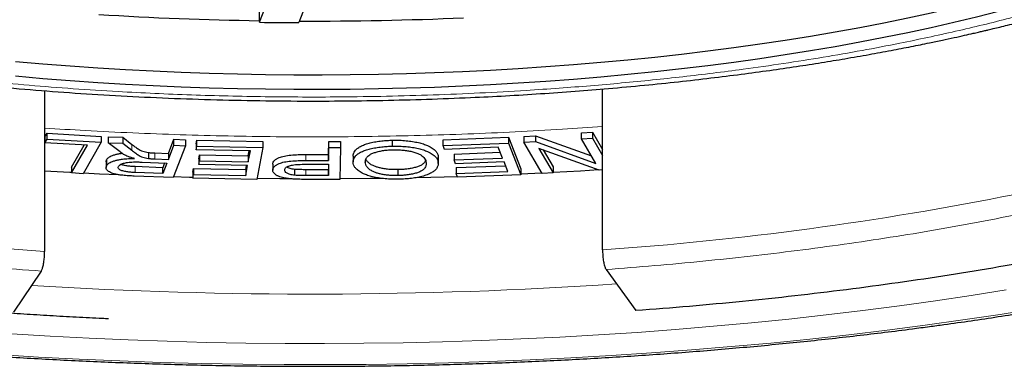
# Model space of a CAD drawing. Header units: millimetres. Extents: x 8 to 688, y 12 to 830.
# Tile 22 of 28: x 350.14 to 356.44, y 794.68 to 796.9. Entities that reach past the tile are written whole.
import ezdxf

# ---------------------------------------------------------------- set-up
doc = ezdxf.new("R2010")
doc.units = ezdxf.units.MM

msp = doc.modelspace()

# ---------------------------------------------------------------- linework, layer by layer
at = {"color": 7, "linetype": 'Continuous', "lineweight": 30}
for p, q in [((351.6716, 796.8914), (351.6716, 797.096)), ((351.6722, 796.8813), (351.7482, 797.0776)), ((351.9963, 797.068), (351.923, 796.8789)), ((351.6716, 796.8914), (351.6722, 796.8813)), ((350.2975, 796.4437), (350.2975, 795.4164)), ((353.8672, 795.4261), (353.8672, 796.4547)), ((350.2994, 796.1483), (350.3131, 796.172)), ((350.3131, 796.172), (350.66, 796.1518)), ((350.3131, 796.1341), (350.3131, 796.172)), ((353.363, 796.1517), (353.4387, 796.1562)), ((353.4387, 796.1562), (353.796, 796.0268)), ((353.4387, 796.1562), (353.4387, 796.1183)), ((353.7318, 796.1736), (353.8027, 796.1778)), ((353.7318, 796.1357), (353.7318, 796.1736)), ((353.8027, 796.1778), (353.8672, 796.0684)), ((353.8027, 796.1778), (353.8027, 796.1399)), ((350.2994, 796.1483), (350.2994, 796.1104)), ((350.2994, 796.1104), (350.3131, 796.1341)), ((350.5728, 796.0945), (350.2994, 796.1104)), ((350.3131, 796.1341), (350.66, 796.1139)), ((350.4704, 795.9555), (350.5516, 796.0957)), ((350.4704, 795.9176), (350.5728, 796.0945)), ((350.66, 796.1139), (350.5439, 795.9133)), ((350.66, 796.1518), (350.66, 796.1139)), ((350.7046, 796.1493), (350.7979, 796.1457)), ((350.7046, 796.1493), (350.7046, 796.1114)), ((350.7805, 796.0521), (350.7046, 796.1114)), ((350.7046, 796.1114), (350.7979, 796.1078)), ((350.7979, 796.1457), (350.8556, 796.1004)), ((350.7979, 796.1457), (350.7979, 796.1078)), ((350.7979, 796.1078), (350.8556, 796.0625)), ((351.0892, 796.0424), (351.1243, 796.1329)), ((351.0892, 796.0045), (351.1243, 796.095)), ((351.1984, 796.0921), (351.1194, 795.8883)), ((351.1243, 796.1329), (351.1984, 796.13)), ((351.1243, 796.095), (351.1243, 796.1329)), ((351.1243, 796.095), (351.1984, 796.0921)), ((351.1984, 796.13), (351.1984, 796.0921)), ((351.2676, 796.1036), (351.2722, 796.1277)), ((351.2676, 796.1036), (351.2676, 796.0657)), ((351.2722, 796.1277), (351.6941, 796.1195)), ((351.2722, 796.0898), (351.2722, 796.1277)), ((351.6941, 796.1195), (351.6941, 796.0816)), ((352.114, 796.0354), (352.115, 796.1183)), ((352.115, 796.1183), (352.1896, 796.1182)), ((352.115, 796.0804), (352.115, 796.1183)), ((352.1896, 796.1182), (352.1896, 796.0803)), ((352.5237, 796.0892), (352.5237, 796.1272)), ((352.8472, 796.1304), (353.2649, 796.1469)), ((352.8472, 796.0925), (352.8472, 796.1304)), ((352.8472, 796.0925), (353.2649, 796.109)), ((352.8566, 796.0685), (352.8472, 796.0925)), ((353.2649, 796.1469), (353.3445, 795.9438)), ((353.2649, 796.1469), (353.2649, 796.109)), ((353.2649, 796.109), (353.3445, 795.9059)), ((353.363, 796.1517), (353.363, 796.1138)), ((353.363, 796.1138), (353.4387, 796.1183)), ((353.4807, 795.9139), (353.363, 796.1138)), ((353.4387, 796.1183), (353.8244, 795.9786)), ((353.7318, 796.1357), (353.8027, 796.1399)), ((353.8244, 795.9786), (353.7318, 796.1357)), ((353.8027, 796.1399), (353.8672, 796.0305)), ((350.9623, 796.0484), (350.9623, 796.0104)), ((351.0033, 796.0458), (351.0892, 796.0424)), ((351.0892, 796.0424), (351.0892, 796.0045)), ((351.2676, 796.0657), (351.2722, 796.0898)), ((351.6145, 796.059), (351.2676, 796.0657)), ((351.2722, 796.0898), (351.6941, 796.0816)), ((351.2836, 796.0092), (351.2883, 796.0332)), ((351.2883, 796.0332), (351.6009, 796.0272)), ((351.2883, 796.0332), (351.2883, 795.9953)), ((351.6009, 796.0272), (351.6071, 796.0591)), ((351.6009, 795.9893), (351.6145, 796.059)), ((351.6941, 796.0816), (351.6545, 795.8769)), ((351.9693, 796.0356), (352.114, 796.0354)), ((352.114, 795.9975), (352.115, 796.0804)), ((352.114, 796.0354), (352.114, 795.9975)), ((352.115, 796.0804), (352.1896, 796.0803)), ((352.1896, 796.0803), (352.1873, 795.8765)), ((352.8153, 796.0294), (352.8155, 796.0164)), ((352.8153, 796.0294), (352.8153, 795.9914)), ((353.2003, 796.0821), (352.8566, 796.0685)), ((352.9176, 796.0386), (353.2128, 796.0503)), ((352.9176, 796.0386), (352.9176, 796.0007)), ((353.2274, 796.013), (353.2003, 796.0821)), ((353.8446, 795.9354), (353.4591, 796.075)), ((353.4591, 796.075), (353.5515, 795.918)), ((353.4874, 796.0647), (353.5515, 795.956)), ((350.6912, 795.9899), (350.6912, 795.952)), ((350.693, 795.9993), (350.693, 795.9614)), ((350.9207, 795.9874), (351.0801, 795.9811)), ((351.0033, 796.0079), (351.0892, 796.0045)), ((351.0656, 795.9817), (351.0539, 795.9516)), ((351.0801, 795.9811), (351.0539, 795.9137)), ((351.2836, 796.0092), (351.2836, 795.9713)), ((351.2836, 795.9713), (351.2883, 795.9953)), ((351.5963, 795.9653), (351.2836, 795.9713)), ((351.2883, 795.9953), (351.6009, 795.9893)), ((351.6009, 796.0272), (351.6009, 795.9893)), ((351.7571, 795.9738), (351.7571, 795.9359)), ((351.968, 795.9736), (352.1138, 795.9735)), ((351.9693, 795.9977), (352.114, 795.9975)), ((352.1138, 795.9735), (352.1129, 795.9007)), ((352.1134, 795.9735), (352.1129, 795.9386)), ((352.2712, 796.0262), (352.2712, 795.9883)), ((352.3499, 795.9799), (352.3499, 795.9962)), ((352.8165, 795.9785), (352.8165, 796.0164)), ((352.9176, 796.0007), (353.2274, 796.013)), ((352.9269, 795.9769), (352.9176, 796.0007)), ((353.2367, 795.9891), (352.9269, 795.9769)), ((353.2611, 795.927), (353.2367, 795.9891)), ((350.4704, 795.9555), (350.4704, 795.9176)), ((350.5439, 795.9133), (350.4704, 795.9176)), ((351.0539, 795.9516), (350.8765, 795.9585)), ((351.0539, 795.9137), (350.8765, 795.9206)), ((351.0539, 795.9137), (351.0539, 795.9516)), ((351.2457, 795.9228), (351.2504, 795.947)), ((351.2457, 795.9228), (351.2457, 795.8849)), ((351.2457, 795.8849), (351.2504, 795.909)), ((351.2504, 795.947), (351.5842, 795.9405)), ((351.2504, 795.947), (351.2504, 795.909)), ((351.2504, 795.909), (351.5842, 795.9026)), ((351.5842, 795.9405), (351.589, 795.9654)), ((351.5842, 795.9026), (351.5963, 795.9653)), ((351.5842, 795.9405), (351.5842, 795.9026)), ((351.8988, 795.9027), (351.8988, 795.9406)), ((352.1129, 795.9386), (351.9685, 795.9387)), ((352.1129, 795.9007), (352.1129, 795.9386)), ((352.559, 795.901), (352.559, 795.9389)), ((352.9303, 795.9518), (353.2465, 795.9643)), ((352.9303, 795.9518), (352.9303, 795.9139)), ((352.9303, 795.9139), (353.2611, 795.927)), ((352.9397, 795.8899), (352.9303, 795.9139)), ((353.3445, 795.9059), (352.9397, 795.8899)), ((353.3445, 795.9438), (353.3445, 795.9059)), ((353.4794, 795.9161), (353.3445, 795.9096)), ((353.5515, 795.918), (353.4807, 795.9139)), ((353.5515, 795.956), (353.5515, 795.918)), ((353.8672, 795.9368), (353.8446, 795.9354)), ((351.1194, 795.8883), (350.871, 795.898)), ((351.6545, 795.8769), (351.2457, 795.8849)), ((352.1129, 795.9007), (351.9685, 795.9008)), ((352.1873, 795.8765), (351.9745, 795.8768)), ((350.0999, 795.0269), (350.2767, 795.2906)), ((353.8896, 795.3004), (354.0806, 795.0377))]:
    msp.add_line(p, q, dxfattribs=at)
at = {"color": 8, "linetype": 'Continuous', "lineweight": 0}
for p, q in [((350.8556, 796.1004), (350.8556, 796.0625)), ((351.0033, 796.0458), (351.0033, 796.0079)), ((351.9693, 796.0356), (351.9693, 795.9977)), ((350.8765, 795.9206), (350.8765, 795.9585)), ((351.9685, 795.9008), (351.9685, 795.9387))]:
    msp.add_line(p, q, dxfattribs=at)
at = {"color": 7, "linetype": 'Continuous', "lineweight": 30, "flags": 128}
for points in [[(354.7073, 796.7196), (354.8726, 796.7426), (355.0359, 796.7671), (355.1971, 796.7928), (355.3562, 796.82), (355.513, 796.8484), (355.6674, 796.8781), (355.8192, 796.9091), (355.9685, 796.9413), (356.1151, 796.9748), (356.2588, 797.0095), (356.3996, 797.0453), (356.5375, 797.0823)], [(356.5375, 796.9875), (356.3996, 796.9505), (356.2588, 796.9147), (356.1151, 796.88), (355.9685, 796.8465), (355.8192, 796.8143), (355.6674, 796.7833), (355.513, 796.7536), (355.3562, 796.7252), (355.1971, 796.698), (355.0359, 796.6723), (354.8726, 796.6478), (354.7073, 796.6248)], [(350.1111, 796.6306), (350.2853, 796.6155), (350.4607, 796.6019), (350.6372, 796.5897), (350.8145, 796.579), (350.9928, 796.5698), (351.1717, 796.5621), (351.3512, 796.5558), (351.5311, 796.5511), (351.7114, 796.5478), (351.8919, 796.546), (352.0724, 796.5458), (352.2529, 796.547), (352.4333, 796.5498), (352.6134, 796.554), (352.793, 796.5597), (352.9721, 796.567), (353.1506, 796.5757), (353.3283, 796.5858), (353.5051, 796.5975), (353.6809, 796.6106), (353.8555, 796.6252), (354.0288, 796.6412), (354.2008, 796.6587), (354.3713, 796.6776), (354.5401, 796.6979), (354.7073, 796.7196)], [(354.7073, 796.6248), (354.5401, 796.6031), (354.3713, 796.5828), (354.2008, 796.5639), (354.0288, 796.5464), (353.8555, 796.5304), (353.6809, 796.5158), (353.5051, 796.5027), (353.3283, 796.4911), (353.1506, 796.4809), (352.9721, 796.4722), (352.793, 796.4649), (352.6134, 796.4592), (352.4333, 796.455), (352.2529, 796.4522), (352.0724, 796.451), (351.8919, 796.4512), (351.7114, 796.453), (351.5311, 796.4563), (351.3512, 796.461), (351.1717, 796.4673), (350.9928, 796.475), (350.8145, 796.4842), (350.6372, 796.4949), (350.4607, 796.5071), (350.2853, 796.5207), (350.1111, 796.5358)], [(350.4704, 795.9201), (350.4585, 795.9208), (350.2975, 795.9299)], [(350.77, 795.9057), (350.6493, 795.9111), (350.5456, 795.9162)], [(353.8409, 795.9368), (353.725, 795.9296), (353.5515, 795.9199)], [(351.2457, 795.8893), (351.2247, 795.8898), (351.1211, 795.8928)], [(351.8772, 795.8795), (351.8033, 795.88), (351.6553, 795.8814)], [(352.4567, 795.8826), (352.3826, 795.8815), (352.1896, 795.8797), (352.1874, 795.8797)], [(352.9382, 795.8938), (352.7682, 795.889), (352.6696, 795.8866)]]:
    msp.add_lwpolyline(points, dxfattribs=at)
at = {"color": 8, "linetype": 'Continuous', "lineweight": 0, "flags": 128}
for points in [[(355.7664, 795.0687), (355.9971, 795.1009), (356.2251, 795.1349), (356.4502, 795.1708)], [(350.0862, 794.8888), (350.3337, 794.8738), (350.5824, 794.8609), (350.832, 794.85), (351.0825, 794.8413), (351.3336, 794.8346), (351.5851, 794.83), (351.837, 794.8275), (352.0889, 794.8271), (352.3409, 794.8287), (352.5926, 794.8325), (352.8439, 794.8384), (353.0946, 794.8463), (353.3446, 794.8563), (353.5936, 794.8684), (353.8416, 794.8826), (354.0884, 794.8988), (354.3337, 794.917), (354.5774, 794.9373), (354.8194, 794.9596), (355.0594, 794.984), (355.2974, 795.0103), (355.5331, 795.0385), (355.7664, 795.0687)], [(355.9321, 794.9445), (356.173, 794.9781), (356.4111, 795.0136), (356.6461, 795.0512)], [(350.0011, 794.7567), (350.2595, 794.741), (350.5192, 794.7275), (350.7799, 794.7162), (351.0414, 794.707), (351.3035, 794.7001), (351.5662, 794.6953), (351.8292, 794.6926), (352.0923, 794.6922), (352.3553, 794.6939), (352.6181, 794.6979), (352.8805, 794.704), (353.1423, 794.7123), (353.4034, 794.7227), (353.6634, 794.7354), (353.9224, 794.7502), (354.18, 794.7671), (354.4362, 794.7862), (354.6906, 794.8073), (354.9433, 794.8306), (355.1939, 794.856), (355.4424, 794.8835), (355.6885, 794.913), (355.9321, 794.9445)]]:
    msp.add_lwpolyline(points, dxfattribs=at)
at = {"color": 7, "linetype": 'Continuous', "lineweight": 30}
for centre, radius, start, end in [((352.0027, 818.6227), 21.7338, 266.41621, 269.12719), ((352.0131, 819.0427), 22.164, 269.11861, 269.76707), ((352.0144, 818.9477), 22.0589, 269.77286, 272.50366)]:
    msp.add_arc(centre, radius, start, end, dxfattribs=at)
at = {"color": 8, "linetype": 'Continuous', "lineweight": 0}
for centre, radius, start, end in [((352.4241, 816.1125), 20.7367, 273.99044, 281.34602), ((351.6299, 816.326), 20.9521, 259.02797, 266.35376), ((352.0127, 824.3687), 29.2255, 266.4734, 273.81414)]:
    msp.add_arc(centre, radius, start, end, dxfattribs=at)
for points, knots in [([(354.7658, 796.581), (354.7022, 796.5726), (354.575, 796.5559), (354.3815, 796.533), (354.1864, 796.5119), (353.9894, 796.4927), (353.7905, 796.4753), (353.5869, 796.4594), (353.3511, 796.4435), (353.0826, 796.4285), (352.7846, 796.4161), (352.4852, 796.4076), (352.2057, 796.4036), (351.9469, 796.403), (351.7095, 796.405), (351.4728, 796.4095), (351.2368, 796.4165), (351.0014, 796.4261), (350.7492, 796.4391), (350.4812, 796.4561), (350.1986, 796.478), (349.9194, 796.5036), (349.6436, 796.5328), (349.3715, 796.5657), (349.1038, 796.6021), (348.8413, 796.6419), (348.5846, 796.6851), (348.3335, 796.7316), (348.0901, 796.7812), (347.8548, 796.8334), (347.6282, 796.8882), (347.409, 796.9458), (347.1973, 797.0061), (347.009, 797.0644), (346.8424, 797.1197), (346.6962, 797.1714), (346.5552, 797.2244), (346.4196, 797.2787), (346.2894, 797.3344), (346.1662, 797.3907), (346.0366, 797.4538), (345.9029, 797.5243), (345.7665, 797.6031), (345.6402, 797.6837), (345.5347, 797.7585), (345.447, 797.8267), (345.3748, 797.8881), (345.3083, 797.9501), (345.2477, 798.0126), (345.1928, 798.0756), (345.143, 798.1402), (345.0926, 798.2151), (345.0455, 798.3002), (345.0062, 798.3948), (344.9797, 798.4898), (344.967, 798.5785), (344.9651, 798.6607), (344.9712, 798.736), (344.9854, 798.8111), (345.0076, 798.886), (345.0377, 798.9607), (345.0787, 799.0407), (345.1326, 799.1258), (345.2016, 799.2154), (345.2821, 799.304), (345.3743, 799.3916), (345.4778, 799.4779), (345.5925, 799.5628), (345.718, 799.6461), (345.854, 799.7276), (346.0007, 799.8073), (346.1567, 799.8845), (346.3214, 799.9592), (346.494, 800.0311), (346.6754, 800.1007), (346.866, 800.1678), (347.0251, 800.2201), (347.1226, 800.2494), (347.151, 800.2579)], [0, 0, 0, 0, 0.010547, 0.021074, 0.031588, 0.042101, 0.05262, 0.063154, 0.074184, 0.089531, 0.104854, 0.120178, 0.135533, 0.147672, 0.159781, 0.171873, 0.183962, 0.196062, 0.208186, 0.22306, 0.237891, 0.252705, 0.267528, 0.282384, 0.297258, 0.312089, 0.326904, 0.341726, 0.356582, 0.371145, 0.385668, 0.400174, 0.414688, 0.429234, 0.44042, 0.45158, 0.462726, 0.473868, 0.485016, 0.496182, 0.506893, 0.521371, 0.535828, 0.550285, 0.564767, 0.575318, 0.585846, 0.596362, 0.606874, 0.617391, 0.627922, 0.638951, 0.654298, 0.66962, 0.684945, 0.7003, 0.712439, 0.724548, 0.73664, 0.748729, 0.760828, 0.772953, 0.787826, 0.802658, 0.817472, 0.832295, 0.847151, 0.862025, 0.876856, 0.89167, 0.906493, 0.921349, 0.935912, 0.950434, 0.964941, 0.979455, 0.994, 1, 1, 1, 1]), ([(356.7613, 800.2916), (356.7835, 800.2853), (356.8768, 800.259), (357.0173, 800.2147), (357.1842, 800.1595), (357.3304, 800.1078), (357.4713, 800.0548), (357.6069, 800.0004), (357.7372, 799.9447), (357.8603, 799.8885), (357.9899, 799.8253), (358.1237, 799.7549), (358.2601, 799.676), (358.3864, 799.5955), (358.4919, 799.5207), (358.5795, 799.4524), (358.6518, 799.3911), (358.7182, 799.3291), (358.7789, 799.2666), (358.8338, 799.2035), (358.8836, 799.1389), (358.9339, 799.0641), (358.9811, 798.9789), (359.0203, 798.8844), (359.0468, 798.7893), (359.0595, 798.7006), (359.0615, 798.6185), (359.0553, 798.5432), (359.0411, 798.4681), (359.019, 798.3932), (358.9888, 798.3185), (358.9478, 798.2385), (358.894, 798.1534), (358.825, 798.0637), (358.7444, 797.9751), (358.6523, 797.8876), (358.5487, 797.8013), (358.4341, 797.7163), (358.3086, 797.633), (358.1725, 797.5516), (358.0258, 797.4719), (357.8698, 797.3947), (357.7052, 797.32), (357.5325, 797.2481), (357.3511, 797.1785), (357.1608, 797.1113), (356.9772, 797.0516), (356.8029, 796.9987), (356.6401, 796.9523), (356.4731, 796.9076), (356.3018, 796.8646), (356.1262, 796.8232), (355.949, 796.7842), (355.75, 796.743), (355.5281, 796.7006), (355.2795, 796.6574), (355.0258, 796.6171), (354.8525, 796.593), (354.7658, 796.581)], [0, 0, 0, 0, 0.006343, 0.026561, 0.042111, 0.057624, 0.073117, 0.088605, 0.104101, 0.119622, 0.13451, 0.154636, 0.17473, 0.194827, 0.214957, 0.229623, 0.244258, 0.258875, 0.273487, 0.288106, 0.302745, 0.318075, 0.339408, 0.360706, 0.382008, 0.403352, 0.420226, 0.437057, 0.453865, 0.470669, 0.487488, 0.504342, 0.525017, 0.545633, 0.566225, 0.586829, 0.607479, 0.628154, 0.64877, 0.669363, 0.689967, 0.710617, 0.73086, 0.751047, 0.771211, 0.791386, 0.811605, 0.827154, 0.842667, 0.85816, 0.873648, 0.889144, 0.904665, 0.91955, 0.939671, 0.959764, 0.979863, 1, 1, 1, 1]), ([(353.8672, 796.2144), (353.7819, 796.2085), (353.5967, 796.1956), (353.309, 796.18), (353.0052, 796.1667), (352.6999, 796.1571), (352.3933, 796.1509), (352.0858, 796.1483), (351.7782, 796.1493), (351.4714, 796.1537), (351.1657, 796.1617), (350.8611, 796.1733), (350.5713, 796.1874), (350.3842, 796.1994), (350.2975, 796.2049)], [0, 0, 0, 0, 0.0727755, 0.1581043, 0.2433281, 0.3285604, 0.4139145, 0.4995033, 0.5850505, 0.6703795, 0.7556034, 0.8408356, 0.9261899, 1, 1, 1, 1]), ([(356.5581, 795.6597), (356.4662, 795.6412), (356.2824, 795.6043), (355.9984, 795.5533), (355.7089, 795.5056), (355.4133, 795.4616), (355.1143, 795.4215), (354.8127, 795.3853), (354.5088, 795.3531), (354.2013, 795.3244), (353.9936, 795.3084), (353.8896, 795.3004)], [0, 0, 0, 0, 0.112089, 0.223986, 0.335862, 0.447888, 0.560081, 0.670049, 0.779916, 0.889845, 1, 1, 1, 1]), ([(350.2767, 795.2906), (350.1704, 795.2981), (349.9582, 795.3133), (349.6437, 795.3409), (349.3328, 795.3722), (349.0257, 795.4074), (348.725, 795.4461), (348.431, 795.4882), (348.1444, 795.5336), (347.863, 795.5823), (347.6805, 795.6176), (347.5891, 795.6353)], [0, 0, 0, 0, 0.112089, 0.223986, 0.335862, 0.447888, 0.560081, 0.670049, 0.779916, 0.889845, 1, 1, 1, 1])]:
    msp.add_open_spline(points, degree=3, knots=knots, dxfattribs=at)
at = {"color": 7, "linetype": 'Continuous', "lineweight": 30}
for points, knots in [([(344.4726, 798.9904), (344.4726, 798.9902), (344.474, 798.9726), (344.4781, 798.9437), (344.486, 798.8938), (344.4957, 798.8463), (344.5066, 798.8016), (344.5183, 798.76), (344.5282, 798.7286), (344.5367, 798.7036), (344.544, 798.683), (344.5529, 798.6594), (344.5629, 798.6342), (344.5736, 798.6091), (344.5836, 798.5867), (344.5925, 798.5674), (344.6003, 798.5514), (344.608, 798.5358), (344.617, 798.5181), (344.6282, 798.4969), (344.6411, 798.4736), (344.6546, 798.4502), (344.6677, 798.4284), (344.6797, 798.4091), (344.6912, 798.3912), (344.7029, 798.3732), (344.7164, 798.3534), (344.7318, 798.3313), (344.7483, 798.3086), (344.7646, 798.2868), (344.7795, 798.2675), (344.7947, 798.2482), (344.812, 798.2269), (344.8335, 798.2014), (344.8581, 798.1733), (344.884, 798.1447), (344.9149, 798.1119), (344.9505, 798.0757), (344.9919, 798.0358), (345.0336, 797.9974), (345.0757, 797.9604), (345.1136, 797.9285), (345.1485, 797.9001), (345.1819, 797.8738), (345.22, 797.8446), (345.262, 797.8136), (345.3063, 797.782), (345.3512, 797.751), (345.401, 797.7178), (345.4541, 797.6838), (345.5092, 797.6498), (345.5597, 797.6197), (345.6026, 797.5949), (345.6378, 797.575), (345.6671, 797.5587), (345.6972, 797.5422), (345.7321, 797.5235), (345.788, 797.4942), (345.8632, 797.4562), (345.9526, 797.4131), (346.0413, 797.3722), (346.1314, 797.3323), (346.2072, 797.3002), (346.2632, 797.2772), (346.2944, 797.2646), (346.3194, 797.2546), (346.3384, 797.2471), (346.3535, 797.2412), (346.3713, 797.2342), (346.3965, 797.2245), (346.4315, 797.2111), (346.4747, 797.1948), (346.5262, 797.1758), (346.5844, 797.1548), (346.6472, 797.1327), (346.7154, 797.1094), (346.7885, 797.085), (346.867, 797.0596), (346.9479, 797.0342), (347.0313, 797.0088), (347.1174, 796.9834), (347.2059, 796.9581), (347.2942, 796.9337), (347.3786, 796.9111), (347.4552, 796.8912), (347.5225, 796.8741), (347.5805, 796.8597), (347.6277, 796.8483), (347.665, 796.8393), (347.6936, 796.8326), (347.7165, 796.8272), (347.7369, 796.8224), (347.7578, 796.8176), (347.7814, 796.8122), (347.8164, 796.8042), (347.8653, 796.7932), (347.9302, 796.779), (348.0069, 796.7625), (348.0961, 796.7439), (348.1986, 796.7233), (348.3131, 796.7012), (348.4398, 796.6778), (348.5938, 796.6507), (348.7741, 796.6208), (348.9789, 796.5895), (349.1906, 796.5597), (349.4088, 796.5316), (349.6333, 796.5053), (349.8641, 796.4811), (350.1145, 796.4578), (350.3853, 796.436), (350.6771, 796.4165), (350.9764, 796.4007), (351.2829, 796.3887), (351.596, 796.3807), (351.8979, 796.3773), (352.1874, 796.3777), (352.4635, 796.3815), (352.7428, 796.3888), (353.0043, 796.3989), (353.2474, 796.411), (353.4706, 796.4245), (353.6901, 796.44), (353.9116, 796.4579), (354.1321, 796.4782), (354.3503, 796.5007), (354.5566, 796.5243), (354.7511, 796.5485), (354.934, 796.5733), (355.1054, 796.5982), (355.2657, 796.6231), (355.4204, 796.6486), (355.5687, 796.6745), (355.7101, 796.7005), (355.8387, 796.7254), (355.9477, 796.7475), (356.039, 796.7666), (356.1141, 796.7828), (356.1798, 796.7973), (356.2261, 796.8078), (356.2554, 796.8145), (356.2712, 796.8181), (356.2852, 796.8214), (356.2989, 796.8246), (356.3151, 796.8283), (356.3381, 796.8338), (356.37, 796.8413), (356.4114, 796.8513), (356.4615, 796.8635), (356.5198, 796.8781), (356.6054, 796.8999), (356.7132, 796.9284), (356.8455, 796.965), (356.9787, 797.0036), (357.1118, 797.0443), (357.23, 797.0822), (357.3346, 797.1172), (357.4272, 797.1494), (357.5155, 797.1812), (357.5991, 797.2125), (357.6753, 797.2419), (357.7416, 797.2683), (357.7998, 797.2921), (357.8564, 797.3159), (357.9179, 797.3424), (357.9872, 797.3732), (358.0638, 797.4084), (358.1472, 797.4483), (358.2181, 797.4838), (358.2729, 797.5122), (358.308, 797.5308), (358.3369, 797.5464), (358.3588, 797.5584), (358.3762, 797.568), (358.3927, 797.5772), (358.4128, 797.5885), (358.4417, 797.6051), (358.4774, 797.6259), (358.5173, 797.6498), (358.5547, 797.6728), (358.5892, 797.6945), (358.6325, 797.7224), (358.6837, 797.7566), (358.7421, 797.7973), (358.7972, 797.8374), (358.8608, 797.886), (358.9319, 797.9437), (358.9912, 797.9957), (359.0311, 798.0327), (359.0552, 798.0556), (359.0819, 798.0817), (359.112, 798.1122), (359.1423, 798.1444), (359.1701, 798.175), (359.1926, 798.2009), (359.2118, 798.2237), (359.23, 798.2459), (359.2494, 798.2703), (359.2691, 798.2962), (359.2877, 798.3215), (359.3039, 798.3443), (359.3178, 798.3646), (359.3312, 798.3847), (359.3447, 798.4056), (359.3594, 798.4292), (359.3741, 798.4539), (359.3878, 798.4779), (359.3991, 798.4985), (359.4079, 798.5152), (359.4161, 798.531), (359.4251, 798.549), (359.436, 798.5716), (359.4478, 798.5974), (359.4593, 798.624), (359.4695, 798.6489), (359.4783, 798.6716), (359.4865, 798.694), (359.4948, 798.718), (359.5035, 798.7448), (359.5113, 798.7708), (359.5176, 798.7933), (359.522, 798.8105), (359.5257, 798.8252), (359.529, 798.8395), (359.5325, 798.855), (359.5361, 798.872), (359.5397, 798.8907), (359.5431, 798.9101), (359.5464, 798.9302), (359.5494, 798.9511), (359.5519, 798.9711), (359.5533, 798.9845), (359.5539, 798.9904)], [0, 0, 0, 0, 0.000067, 0.004979, 0.009035, 0.013289, 0.017785, 0.021444, 0.024923, 0.02665, 0.028544, 0.030821, 0.033481, 0.03584, 0.03817, 0.040063, 0.041514, 0.042951, 0.044732, 0.046885, 0.049406, 0.051897, 0.054105, 0.056186, 0.057944, 0.059785, 0.061918, 0.064341, 0.066953, 0.069375, 0.071514, 0.073372, 0.075822, 0.078727, 0.082125, 0.085572, 0.088724, 0.093728, 0.098577, 0.103354, 0.107999, 0.112577, 0.115585, 0.119037, 0.122931, 0.127173, 0.131469, 0.135797, 0.139982, 0.145326, 0.150195, 0.154585, 0.158429, 0.1611, 0.163412, 0.165691, 0.168524, 0.171919, 0.179116, 0.186214, 0.192336, 0.198874, 0.205831, 0.208412, 0.210561, 0.212278, 0.213562, 0.214437, 0.215354, 0.21719, 0.219546, 0.222424, 0.225822, 0.229721, 0.2338, 0.237946, 0.24271, 0.247558, 0.252492, 0.25751, 0.262613, 0.2678, 0.27305, 0.27792, 0.282237, 0.286001, 0.289212, 0.291871, 0.2938, 0.295358, 0.296553, 0.29755, 0.298683, 0.299962, 0.301385, 0.304373, 0.307849, 0.311812, 0.3166, 0.321948, 0.327855, 0.334321, 0.341346, 0.351171, 0.361235, 0.371472, 0.381883, 0.392467, 0.403225, 0.414156, 0.42713, 0.44034, 0.453788, 0.467474, 0.481398, 0.495561, 0.507642, 0.519893, 0.532313, 0.544902, 0.554913, 0.565029, 0.575088, 0.584802, 0.595412, 0.60557, 0.615273, 0.624522, 0.633317, 0.641657, 0.649544, 0.656975, 0.664759, 0.671973, 0.678615, 0.684687, 0.689058, 0.693076, 0.696663, 0.699615, 0.700564, 0.70142, 0.702183, 0.702853, 0.703647, 0.704822, 0.706608, 0.70888, 0.711639, 0.714885, 0.718599, 0.72602, 0.733232, 0.741544, 0.74956, 0.757278, 0.763364, 0.769283, 0.775035, 0.780619, 0.785903, 0.790456, 0.794281, 0.798028, 0.802417, 0.807449, 0.813121, 0.819434, 0.82639, 0.829689, 0.832526, 0.834889, 0.836777, 0.837932, 0.839208, 0.840881, 0.842954, 0.846511, 0.850023, 0.853322, 0.856408, 0.859281, 0.865118, 0.870676, 0.876017, 0.88135, 0.889978, 0.898413, 0.90101, 0.903689, 0.906836, 0.910485, 0.914637, 0.918252, 0.921257, 0.923628, 0.926036, 0.928761, 0.931805, 0.934623, 0.93709, 0.939205, 0.941122, 0.943394, 0.945805, 0.94855, 0.951177, 0.953306, 0.954937, 0.956289, 0.958078, 0.960348, 0.963069, 0.965766, 0.968189, 0.970339, 0.972298, 0.974531, 0.977112, 0.979851, 0.981844, 0.983413, 0.984637, 0.98593, 0.987354, 0.988911, 0.990602, 0.992457, 0.994273, 0.996232, 0.998333, 1, 1, 1, 1]), ([(341.7637, 798.07), (341.7636, 798.0594), (341.7634, 798.0269), (341.7668, 797.9725), (341.7738, 797.9068), (341.7845, 797.8412), (341.7987, 797.7757), (341.8166, 797.7104), (341.838, 797.6452), (341.863, 797.5801), (341.8917, 797.5151), (341.924, 797.4504), (341.96, 797.3858), (341.9997, 797.3214), (342.0431, 797.2573), (342.0901, 797.1935), (342.1409, 797.1301), (342.1952, 797.067), (342.2532, 797.0045), (342.3147, 796.9424), (342.3797, 796.8809), (342.4482, 796.8199), (342.5201, 796.7596), (342.5954, 796.6999), (342.6739, 796.6408), (342.7558, 796.5824), (342.8409, 796.5247), (342.9291, 796.4678), (343.0205, 796.4115), (343.115, 796.3559), (343.2125, 796.3011), (343.313, 796.2471), (343.4165, 796.1938), (343.523, 796.1412), (343.6323, 796.0894), (343.7444, 796.0384), (343.8594, 795.9882), (343.9772, 795.9387), (344.0977, 795.8901), (344.2209, 795.8423), (344.3467, 795.7953), (344.4752, 795.7491), (344.6062, 795.7038), (344.7397, 795.6593), (344.8758, 795.6156), (345.0142, 795.5729), (345.1551, 795.531), (345.2983, 795.49), (345.4438, 795.4499), (345.5916, 795.4107), (345.7415, 795.3725), (345.8936, 795.3352), (346.0478, 795.2988), (346.2041, 795.2633), (346.3623, 795.2289), (346.5225, 795.1954), (346.6846, 795.1629), (346.8485, 795.1313), (347.0142, 795.1008), (347.1816, 795.0713), (347.3506, 795.0428), (347.5213, 795.0154), (347.6935, 794.9889), (347.8672, 794.9635), (348.0424, 794.9392), (348.2189, 794.9159), (348.3967, 794.8937), (348.5758, 794.8726), (348.756, 794.8525), (348.9374, 794.8336), (349.1199, 794.8157), (349.3033, 794.7989), (349.4877, 794.7832), (349.673, 794.7687), (349.859, 794.7552), (350.0458, 794.7429), (350.2333, 794.7317), (350.4214, 794.7216), (350.6101, 794.7126), (350.7992, 794.7048), (350.9888, 794.6981), (351.1787, 794.6925), (351.3689, 794.6881), (351.5593, 794.6848), (351.7499, 794.6827), (351.9406, 794.6817), (352.1313, 794.6818), (352.3219, 794.6831), (352.5125, 794.6855), (352.7029, 794.689), (352.893, 794.6937), (353.0828, 794.6996), (353.2723, 794.7065), (353.4613, 794.7146), (353.6498, 794.7239), (353.8378, 794.7342), (354.0251, 794.7457), (354.2117, 794.7583), (354.3976, 794.772), (354.5826, 794.7868), (354.7668, 794.8028), (354.95, 794.8198), (355.1322, 794.838), (355.3133, 794.8572), (355.4932, 794.8775), (355.672, 794.8989), (355.8271, 794.9185), (355.9223, 794.9311), (355.9588, 794.936)], [0, 0, 0, 0, 0.004259, 0.013106, 0.021956, 0.030824, 0.039721, 0.048659, 0.057648, 0.066696, 0.075809, 0.08499, 0.094241, 0.103562, 0.112948, 0.122394, 0.131896, 0.141446, 0.151037, 0.160661, 0.170312, 0.179984, 0.18967, 0.199366, 0.209069, 0.218774, 0.228478, 0.23818, 0.247878, 0.25757, 0.267257, 0.276937, 0.28661, 0.296277, 0.305937, 0.315589, 0.325236, 0.334875, 0.344509, 0.354136, 0.363758, 0.373374, 0.382985, 0.392591, 0.402192, 0.411788, 0.421381, 0.430969, 0.440554, 0.450135, 0.459712, 0.469287, 0.478858, 0.488427, 0.497993, 0.507556, 0.517117, 0.526676, 0.536233, 0.545788, 0.555341, 0.564892, 0.574442, 0.58399, 0.593536, 0.603082, 0.612626, 0.622169, 0.63171, 0.641251, 0.650791, 0.66033, 0.669868, 0.679405, 0.688942, 0.698478, 0.708014, 0.717549, 0.727083, 0.736618, 0.746152, 0.755685, 0.765218, 0.774752, 0.784285, 0.793818, 0.80335, 0.812883, 0.822416, 0.831949, 0.841482, 0.851016, 0.860549, 0.870083, 0.879617, 0.889152, 0.898687, 0.908223, 0.917759, 0.927295, 0.936833, 0.946371, 0.95591, 0.96545, 0.97499, 0.984532, 0.994075, 1, 1, 1, 1]), ([(355.9588, 794.936), (355.9896, 794.9402), (356.079, 794.9523), (356.2259, 794.9731), (356.3991, 794.9989), (356.5707, 795.0257), (356.7407, 795.0536), (356.9091, 795.0825), (357.0758, 795.1124), (357.2408, 795.1432), (357.4039, 795.1751), (357.5653, 795.208), (357.7247, 795.2419), (357.8821, 795.2767), (358.0375, 795.3125), (358.1909, 795.3492), (358.3421, 795.3869), (358.4911, 795.4254), (358.638, 795.465), (358.7825, 795.5054), (358.9248, 795.5467), (359.0647, 795.5889), (359.2021, 795.6319), (359.3372, 795.6758), (359.4697, 795.7206), (359.5997, 795.7662), (359.727, 795.8127), (359.8518, 795.86), (359.9739, 795.9081), (360.0933, 795.9569), (360.2099, 796.0066), (360.3237, 796.0571), (360.4348, 796.1084), (360.5429, 796.1604), (360.6482, 796.2132), (360.7505, 796.2667), (360.8498, 796.321), (360.9462, 796.376), (361.0395, 796.4318), (361.1297, 796.4883), (361.2168, 796.5455), (361.3007, 796.6034), (361.3814, 796.6621), (361.4589, 796.7215), (361.5331, 796.7815), (361.604, 796.8423), (361.6715, 796.9037), (361.7355, 796.9657), (361.796, 797.0284), (361.853, 797.0916), (361.9064, 797.1554), (361.9562, 797.2197), (362.0023, 797.2844), (362.0447, 797.3495), (362.0833, 797.415), (362.1181, 797.4807), (362.1492, 797.5466), (362.1765, 797.6126), (362.2001, 797.6788), (362.2199, 797.745), (362.236, 797.8112), (362.2484, 797.8773), (362.2571, 797.9434), (362.2624, 798.008), (362.2629, 798.0506), (362.2632, 798.0711)], [0, 0, 0, 0, 0.008438, 0.02448, 0.040523, 0.056569, 0.072618, 0.088669, 0.104723, 0.12078, 0.136841, 0.152905, 0.168972, 0.185044, 0.20112, 0.2172, 0.233285, 0.249375, 0.265471, 0.281572, 0.297679, 0.313792, 0.329912, 0.346039, 0.362174, 0.378316, 0.394467, 0.410626, 0.426795, 0.442974, 0.459163, 0.475362, 0.491572, 0.507794, 0.524027, 0.540272, 0.55653, 0.572799, 0.589079, 0.605371, 0.621673, 0.637983, 0.6543, 0.670621, 0.686941, 0.703256, 0.719558, 0.735842, 0.752097, 0.768315, 0.784484, 0.800591, 0.816624, 0.83257, 0.848418, 0.864158, 0.879782, 0.895286, 0.910671, 0.925941, 0.941103, 0.956169, 0.971157, 0.986083, 1, 1, 1, 1]), ([(350.8556, 796.1004), (350.8621, 796.0955), (350.8749, 796.0856), (350.8929, 796.0732), (350.9095, 796.0634), (350.9244, 796.0567), (350.9426, 796.0517), (350.9557, 796.0495), (350.9623, 796.0484)], [0, 0, 0, 0, 0.252587, 0.505236, 0.642026, 0.778282, 0.888851, 1, 1, 1, 1]), ([(352.2727, 796.0262), (352.2726, 796.0307), (352.2723, 796.043), (352.2824, 796.0603), (352.3009, 796.0774), (352.3229, 796.0905), (352.3499, 796.1016), (352.3807, 796.1106), (352.4158, 796.1177), (352.452, 796.1228), (352.4883, 796.126), (352.5119, 796.1268), (352.5237, 796.1272)], [0, 0, 0, 0, 0.094752, 0.257047, 0.365555, 0.473924, 0.56627, 0.658494, 0.750555, 0.842574, 0.921235, 1, 1, 1, 1]), ([(352.5237, 796.1272), (352.5383, 796.1272), (352.5675, 796.1273), (352.611, 796.1247), (352.652, 796.1195), (352.6892, 796.1123), (352.7216, 796.1033), (352.7523, 796.0917), (352.7791, 796.0769), (352.7988, 796.0604), (352.8106, 796.0444), (352.8137, 796.0344), (352.8153, 796.0294)], [0, 0, 0, 0, 0.092533, 0.18483, 0.277838, 0.370942, 0.45977, 0.548647, 0.673401, 0.798365, 0.899123, 1, 1, 1, 1]), ([(350.693, 795.9993), (350.6954, 796.0034), (350.7001, 796.0116), (350.714, 796.022), (350.7318, 796.0299), (350.7503, 796.0359), (350.7709, 796.0407), (350.786, 796.0428), (350.7931, 796.0438)], [0, 0, 0, 0, 0.2182296, 0.4353871, 0.5811681, 0.7268721, 0.8729541, 1, 1, 1, 1]), ([(350.8316, 796.0226), (350.8265, 796.0249), (350.8163, 796.0295), (350.7986, 796.0393), (350.7877, 796.047), (350.7805, 796.0521)], [0, 0, 0, 0, 0.250334, 0.50081, 1, 1, 1, 1]), ([(350.8556, 796.0625), (350.8621, 796.0575), (350.8749, 796.0477), (350.8929, 796.0353), (350.9095, 796.0255), (350.9244, 796.0188), (350.9426, 796.0138), (350.9557, 796.0116), (350.9623, 796.0104)], [0, 0, 0, 0, 0.252587, 0.505236, 0.642026, 0.778282, 0.888851, 1, 1, 1, 1]), ([(350.9623, 796.0484), (350.9656, 796.048), (350.9723, 796.0474), (350.9861, 796.0466), (350.9964, 796.0461), (351.0033, 796.0458)], [0, 0, 0, 0, 0.250656, 0.501219, 1, 1, 1, 1]), ([(351.7571, 795.9738), (351.7579, 795.9781), (351.7593, 795.9866), (351.7681, 795.9981), (351.7817, 796.0079), (351.7967, 796.0154), (351.8135, 796.0215), (351.8375, 796.0275), (351.8738, 796.0324), (351.9207, 796.0352), (351.9531, 796.0355), (351.9693, 796.0356)], [0, 0, 0, 0, 0.12213, 0.243939, 0.336456, 0.428943, 0.498322, 0.567603, 0.705328, 0.852368, 1, 1, 1, 1]), ([(352.2722, 795.9786), (352.2718, 795.9863), (352.271, 796.0019), (352.2823, 796.0224), (352.301, 796.0395), (352.3229, 796.0526), (352.3499, 796.0637), (352.3807, 796.0727), (352.4158, 796.0798), (352.452, 796.0849), (352.4883, 796.0881), (352.5119, 796.0888), (352.5237, 796.0892)], [0, 0, 0, 0, 0.152317, 0.304292, 0.4059, 0.507377, 0.593851, 0.680211, 0.766417, 0.852585, 0.926244, 1, 1, 1, 1]), ([(352.3499, 795.9799), (352.3495, 795.985), (352.3486, 795.9951), (352.353, 796.0103), (352.3629, 796.0236), (352.3782, 796.0348), (352.3963, 796.0438), (352.4189, 796.0518), (352.445, 796.0583), (352.4741, 796.0628), (352.5023, 796.0653), (352.5207, 796.0659), (352.5286, 796.0661)], [0, 0, 0, 0, 0.131338, 0.262817, 0.393254, 0.485148, 0.577007, 0.669326, 0.761521, 0.848032, 0.934606, 1, 1, 1, 1]), ([(352.5237, 796.0892), (352.5383, 796.0893), (352.5675, 796.0893), (352.611, 796.0868), (352.652, 796.0816), (352.6892, 796.0744), (352.7216, 796.0654), (352.7523, 796.0538), (352.7791, 796.039), (352.7988, 796.0225), (352.8106, 796.0065), (352.8137, 795.9965), (352.8153, 795.9914)], [0, 0, 0, 0, 0.092533, 0.18483, 0.277838, 0.370942, 0.45977, 0.548647, 0.673401, 0.798365, 0.899123, 1, 1, 1, 1]), ([(352.5286, 796.0661), (352.539, 796.0661), (352.5598, 796.0661), (352.5908, 796.0643), (352.6199, 796.0605), (352.6479, 796.0548), (352.6734, 796.0472), (352.6957, 796.038), (352.7125, 796.0277), (352.7253, 796.0162), (352.7337, 796.0037), (352.7363, 795.9948), (352.7375, 795.9904)], [0, 0, 0, 0, 0.087892, 0.175442, 0.264009, 0.352587, 0.455374, 0.558173, 0.660342, 0.762668, 0.881235, 1, 1, 1, 1]), ([(350.6917, 795.99), (350.6916, 795.9908), (350.6911, 795.9939), (350.6922, 795.997), (350.693, 795.9993)], [0, 0, 0, 0, 0.268588, 1, 1, 1, 1]), ([(350.693, 795.9614), (350.6954, 795.9655), (350.7001, 795.9737), (350.714, 795.9841), (350.7318, 795.992), (350.7503, 795.998), (350.772, 796.0029), (350.7997, 796.0071), (350.8336, 796.0098), (350.8594, 796.0104), (350.8723, 796.0108)], [0, 0, 0, 0, 0.150617, 0.300495, 0.401109, 0.501671, 0.602494, 0.703412, 0.851386, 1, 1, 1, 1]), ([(350.7695, 795.9584), (350.7709, 795.9607), (350.7735, 795.9652), (350.783, 795.9726), (350.8001, 795.9802), (350.8296, 795.9864), (350.8623, 795.9883), (350.8933, 795.9882), (350.9116, 795.9876), (350.9207, 795.9874)], [0, 0, 0, 0, 0.107164, 0.21408, 0.375735, 0.538478, 0.726114, 0.862933, 1, 1, 1, 1]), ([(350.8765, 795.9585), (350.8674, 795.959), (350.8493, 795.9599), (350.8223, 795.9628), (350.799, 795.967), (350.7899, 795.9715), (350.7864, 795.9732)], [0, 0, 0, 0, 0.262141, 0.523384, 0.816061, 1, 1, 1, 1]), ([(350.8723, 796.0108), (350.8686, 796.0116), (350.8611, 796.0134), (350.8469, 796.0171), (350.8377, 796.0204), (350.8316, 796.0226)], [0, 0, 0, 0, 0.250762, 0.50168, 1, 1, 1, 1]), ([(350.9623, 796.0104), (350.9656, 796.0101), (350.9723, 796.0095), (350.9861, 796.0087), (350.9964, 796.0082), (351.0033, 796.0079)], [0, 0, 0, 0, 0.250656, 0.501219, 1, 1, 1, 1]), ([(351.7571, 795.9359), (351.7579, 795.9402), (351.7593, 795.9487), (351.7681, 795.9602), (351.7817, 795.97), (351.7967, 795.9775), (351.8135, 795.9836), (351.8375, 795.9896), (351.8738, 795.9945), (351.9207, 795.9973), (351.9531, 795.9976), (351.9693, 795.9977)], [0, 0, 0, 0, 0.12213, 0.243939, 0.336456, 0.428943, 0.498322, 0.567603, 0.705328, 0.852368, 1, 1, 1, 1]), ([(351.8343, 795.9367), (351.8347, 795.9397), (351.8356, 795.9456), (351.8431, 795.9545), (351.8585, 795.9627), (351.8852, 795.9695), (351.9233, 795.9731), (351.9522, 795.9735), (351.968, 795.9736)], [0, 0, 0, 0, 0.137544, 0.274349, 0.424164, 0.574664, 0.767251, 1, 1, 1, 1]), ([(352.5639, 795.8777), (352.549, 795.8777), (352.5194, 795.8776), (352.4753, 795.8803), (352.4337, 795.8856), (352.396, 795.8929), (352.3634, 795.9021), (352.3335, 795.9139), (352.3079, 795.9284), (352.2888, 795.9451), (352.277, 795.9619), (352.2738, 795.973), (352.2722, 795.9786)], [0, 0, 0, 0, 0.092021, 0.183796, 0.276261, 0.368792, 0.45716, 0.545592, 0.663532, 0.781659, 0.890775, 1, 1, 1, 1]), ([(352.559, 795.901), (352.5489, 795.901), (352.5287, 795.901), (352.4987, 795.9028), (352.4703, 795.9063), (352.4448, 795.9113), (352.4227, 795.9174), (352.4013, 795.9254), (352.3821, 795.9356), (352.3656, 795.9488), (352.3546, 795.9637), (352.3515, 795.9745), (352.3499, 795.9799)], [0, 0, 0, 0, 0.083142, 0.166178, 0.24977, 0.333457, 0.411849, 0.490285, 0.604428, 0.718759, 0.859246, 1, 1, 1, 1]), ([(352.559, 795.9389), (352.5489, 795.9389), (352.5287, 795.9389), (352.4987, 795.9407), (352.4703, 795.9443), (352.4448, 795.9492), (352.4227, 795.9553), (352.4013, 795.9633), (352.382, 795.9735), (352.3657, 795.9868), (352.3566, 795.9984), (352.3541, 796.006), (352.3534, 796.0081)], [0, 0, 0, 0, 0.09086, 0.181605, 0.272957, 0.364414, 0.450083, 0.5358, 0.660539, 0.785484, 0.939013, 1, 1, 1, 1]), ([(352.7346, 795.9987), (352.7338, 795.9954), (352.732, 795.9885), (352.7227, 795.9784), (352.7091, 795.9683), (352.6888, 795.9593), (352.6645, 795.9518), (352.6373, 795.9458), (352.6102, 795.9419), (352.5838, 795.9398), (352.5673, 795.9392), (352.559, 795.9389)], [0, 0, 0, 0, 0.108671, 0.230538, 0.352144, 0.475013, 0.598101, 0.710967, 0.823753, 0.911807, 1, 1, 1, 1]), ([(352.7375, 795.9904), (352.7383, 795.9838), (352.7397, 795.9707), (352.7341, 795.9539), (352.7229, 795.9405), (352.709, 795.9304), (352.6888, 795.9214), (352.6645, 795.9138), (352.6373, 795.9079), (352.6102, 795.904), (352.5838, 795.9019), (352.5673, 795.9013), (352.559, 795.901)], [0, 0, 0, 0, 0.165542, 0.330565, 0.422094, 0.513426, 0.605707, 0.698153, 0.782921, 0.867629, 0.933763, 1, 1, 1, 1]), ([(352.8153, 795.9914), (352.8158, 795.9852), (352.8168, 795.9727), (352.8114, 795.954), (352.7988, 795.9369), (352.7788, 795.922), (352.7536, 795.9092), (352.7219, 795.8979), (352.6854, 795.889), (352.6455, 795.8828), (352.605, 795.879), (352.5774, 795.8781), (352.5639, 795.8777)], [0, 0, 0, 0, 0.120069, 0.240285, 0.359642, 0.455556, 0.551416, 0.647896, 0.74424, 0.830773, 0.917365, 1, 1, 1, 1]), ([(350.871, 795.898), (350.8587, 795.8985), (350.8341, 795.8996), (350.802, 795.9021), (350.7749, 795.9052), (350.7529, 795.9089), (350.734, 795.914), (350.7179, 795.9205), (350.7056, 795.9281), (350.6969, 795.9366), (350.6917, 795.9454), (350.6908, 795.9538), (350.6924, 795.9591), (350.693, 795.9614)], [0, 0, 0, 0, 0.120889, 0.241611, 0.321657, 0.401391, 0.482368, 0.563369, 0.653151, 0.74312, 0.836411, 0.929649, 1, 1, 1, 1]), ([(350.8765, 795.9206), (350.8674, 795.9211), (350.8493, 795.922), (350.8221, 795.9248), (350.7964, 795.9299), (350.7784, 795.938), (350.7698, 795.9459), (350.7683, 795.9528), (350.7691, 795.9565), (350.7695, 795.9584)], [0, 0, 0, 0, 0.15153, 0.302542, 0.471724, 0.64196, 0.803887, 0.901743, 1, 1, 1, 1]), ([(351.8887, 795.8788), (351.8782, 795.8796), (351.8572, 795.8813), (351.8305, 795.8854), (351.8098, 795.8907), (351.7928, 795.8969), (351.7782, 795.9046), (351.7667, 795.9137), (351.7596, 795.9232), (351.7575, 795.9307), (351.7572, 795.935), (351.7571, 795.9359)], [0, 0, 0, 0, 0.133089, 0.2655, 0.361556, 0.457723, 0.582923, 0.708264, 0.835695, 0.963228, 1, 1, 1, 1]), ([(351.8988, 795.9027), (351.8932, 795.9034), (351.8821, 795.9049), (351.8638, 795.9092), (351.8471, 795.9164), (351.8358, 795.9262), (351.8348, 795.9332), (351.8343, 795.9367)], [0, 0, 0, 0, 0.136, 0.271353, 0.504239, 0.755209, 1, 1, 1, 1]), ([(351.8988, 795.9406), (351.8932, 795.9414), (351.882, 795.9428), (351.8641, 795.9472), (351.8517, 795.9517), (351.8478, 795.9553), (351.8472, 795.9557)], [0, 0, 0, 0, 0.251686, 0.502175, 0.933162, 1, 1, 1, 1]), ([(351.9685, 795.9387), (351.9627, 795.9388), (351.951, 795.9388), (351.9276, 795.939), (351.9103, 795.94), (351.8988, 795.9406)], [0, 0, 0, 0, 0.250438, 0.500931, 1, 1, 1, 1]), ([(351.9745, 795.8768), (351.9673, 795.8768), (351.9529, 795.8768), (351.9242, 795.8772), (351.9029, 795.8782), (351.8887, 795.8788)], [0, 0, 0, 0, 0.250401, 0.500843, 1, 1, 1, 1]), ([(351.9685, 795.9008), (351.9627, 795.9008), (351.951, 795.9009), (351.9276, 795.9011), (351.9103, 795.902), (351.8988, 795.9027)], [0, 0, 0, 0, 0.250438, 0.500931, 1, 1, 1, 1]), ([(347.1195, 795.4035), (347.1286, 795.4016), (347.1862, 795.39), (347.294, 795.3695), (347.4427, 795.3419), (347.5932, 795.3153), (347.7451, 795.2896), (347.8984, 795.2648), (348.0532, 795.2409), (348.2093, 795.218), (348.3666, 795.1959), (348.5252, 795.1749), (348.6849, 795.1547), (348.8458, 795.1355), (349.0077, 795.1173), (349.1705, 795.1), (349.3343, 795.0838), (349.4989, 795.0684), (349.6643, 795.0541), (349.8303, 795.0408), (349.997, 795.0284), (350.1642, 795.017), (350.3318, 795.0067), (350.4997, 794.9974), (350.6245, 794.991), (350.6934, 794.988), (350.7061, 794.9874)], [0, 0, 0, 0, 0.008427, 0.053188, 0.097942, 0.142688, 0.187426, 0.232157, 0.276879, 0.321593, 0.366297, 0.410992, 0.455675, 0.500347, 0.545005, 0.589647, 0.634273, 0.678878, 0.723459, 0.76801, 0.812526, 0.856998, 0.901412, 0.945749, 0.989982, 1, 1, 1, 1]), ([(350.2767, 795.2906), (350.279, 795.2951), (350.2837, 795.3042), (350.2899, 795.3298), (350.2946, 795.3609), (350.2971, 795.3913), (350.2974, 795.4093), (350.2975, 795.4164)], [0, 0, 0, 0, 0.214694, 0.429388, 0.644082, 0.858775, 1, 1, 1, 1]), ([(353.8672, 795.4261), (353.8674, 795.4151), (353.8679, 795.3931), (353.8718, 795.3594), (353.8775, 795.3301), (353.8838, 795.31), (353.888, 795.3031), (353.8896, 795.3004)], [0, 0, 0, 0, 0.214694, 0.429388, 0.644082, 0.858775, 1, 1, 1, 1]), ([(357.0208, 795.4335), (356.9194, 795.4132), (356.7168, 795.3725), (356.4039, 795.3162), (356.0849, 795.2637), (355.7593, 795.2153), (355.4299, 795.1711), (355.0974, 795.1312), (354.7626, 795.0957), (354.4239, 795.0641), (354.1951, 795.0465), (354.0806, 795.0377)], [0, 0, 0, 0, 0.112152, 0.224075, 0.335941, 0.447922, 0.56012, 0.670129, 0.780004, 0.889907, 1, 1, 1, 1])]:
    msp.add_open_spline(points, degree=3, knots=knots, dxfattribs=at)

doc.saveas('drawing.dxf')
